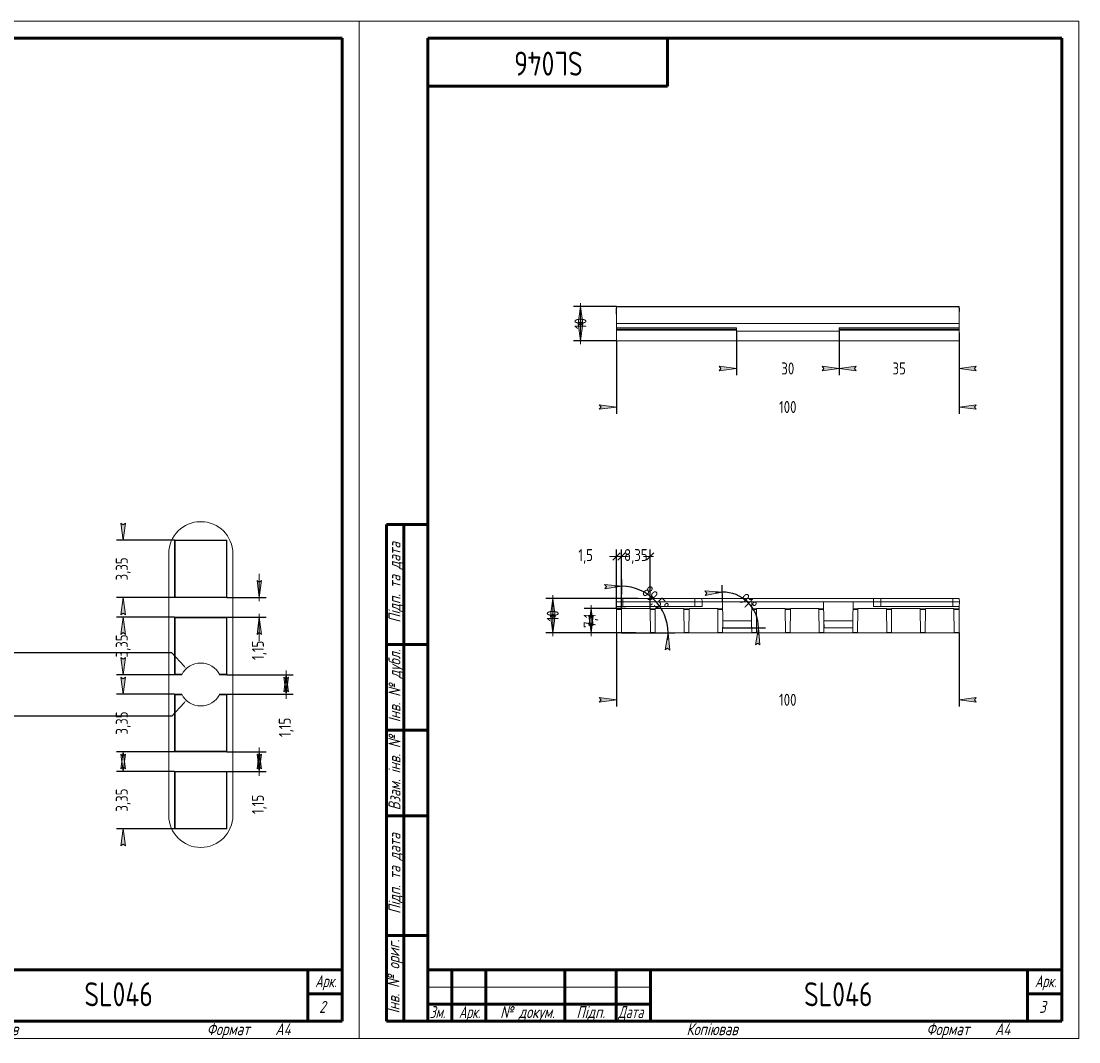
# Model space of a CAD drawing. Header units: millimetres. Extents: x 0 to 630, y -2 to 297.
# Tile 5 of 5: x 321 to 630, y -1 to 297. Entities that reach past the tile are written whole.
import ezdxf

# ---------------------------------------------------------------- set-up
doc = ezdxf.new("R2010")
doc.units = ezdxf.units.MM
doc.linetypes.add('K5LT_BASIC', pattern=[0])
doc.linetypes.add('K5LT_THIN', pattern=[0])
doc.layers.add('Системный слой', color=7, linetype='Continuous')
doc.styles.add('KDIMTEXTSTYLE', font='GOST_AU.SHX', dxfattribs={"width": 0.96, "oblique": 15, "height": 5})
doc.styles.add('KTEXTSTYLE', font='GOST_AU.SHX', dxfattribs={"width": 0.96, "height": 5})
doc.dimstyles.new('KDIMSTYLE (1.00)', dxfattribs={"dimtxt": 5, "dimasz": 1, "dimexe": 2, "dimexo": 0, "dimgap": 1, "dimtad": 1, "dimtxsty": 'KDIMTEXTSTYLE', "dimsah": 1, "dimcen": 0, "dimdle": 1, "dimadec": 0, "dimazin": 0, "dimtfac": 0.667, "dimtmove": 0, "dimatfit": 3, "dimfxl": 1, "dimtvp": 1, "dimtolj": 1, "dimtzin": 0, "dimarcsym": 0})
doc.dimstyles.new('KDIMSTYLE (5.00)', dxfattribs={"dimtxt": 5, "dimasz": 1, "dimexe": 2, "dimexo": 0, "dimgap": 1, "dimtad": 1, "dimlfac": 0.2, "dimtxsty": 'KDIMTEXTSTYLE', "dimsah": 1, "dimcen": 0, "dimdle": 1, "dimadec": 0, "dimazin": 0, "dimtfac": 0.667, "dimtmove": 0, "dimatfit": 3, "dimfxl": 1, "dimtvp": 1, "dimtolj": 1, "dimtzin": 0, "dimarcsym": 0})

# ---------------------------------------------------------------- blocks, each defined once
blk = doc.blocks.new('KDIMARROW_02')
at = {"layer": 'Системный слой'}
blk.add_hatch(color=0, dxfattribs=at).paths.add_polyline_path([(4.5, -5.51091059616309e-16), (5, 0.6582624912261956), (0, 0), (5, -0.658262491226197)])
at = {"layer": 'Системный слой', "color": 0, "linetype": 'K5LT_THIN', "lineweight": 18}
for p, q in [((0, 0), (-1, 0)), ((5, 0.6582624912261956), (0, 0)), ((0, 0), (5, -0.658262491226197)), ((0, 0), (7, -8.572527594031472e-16)), ((4.5, -5.51091059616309e-16), (5, 0.6582624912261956)), ((5, -0.658262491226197), (4.5, -5.51091059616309e-16))]:
    blk.add_line(p, q, dxfattribs=at)
blk = doc.blocks.new('KDIMARROW_01')
at = {"layer": 'Системный слой'}
blk.add_hatch(color=0, dxfattribs=at).paths.add_polyline_path([(-5, -0.6582624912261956), (0, 0), (-5, 0.658262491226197), (-4.5, 5.51091059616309e-16)])
at = {"layer": 'Системный слой', "color": 0, "linetype": 'K5LT_THIN', "lineweight": 18}
for p, q in [((-4.5, 5.51091059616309e-16), (-5, 0.658262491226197)), ((-5, 0.658262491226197), (0, 0)), ((0, 0), (-5, -0.6582624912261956)), ((-5, -0.6582624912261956), (-4.5, 5.51091059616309e-16)), ((0, 0), (-1, 0))]:
    blk.add_line(p, q, dxfattribs=at)
blk = doc.blocks.new('KDIMARROW_03')
at = {"layer": 'Системный слой', "color": 0, "linetype": 'K5LT_THIN', "lineweight": 18}
for p, q in [((-1.060500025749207, -1.060500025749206), (1.060500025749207, 1.060500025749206)), ((0, 0), (-1, 0)), ((0, 0), (2, -2.449293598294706e-16))]:
    blk.add_line(p, q, dxfattribs=at)
blk = doc.blocks.new('U5')
at = {"color": 0, "linetype": 'K5LT_THIN', "lineweight": 18}
for p, q in [((210, 0), (210, 297)), ((210, 297), (420, 297)), ((420, 297), (420, 0)), ((230, 15), (295, 15)), ((420, 0), (210, 0))]:
    blk.add_line(p, q, dxfattribs=at)
at = {"color": 0, "linetype": 'K5LT_BASIC', "lineweight": 60}
for p, q in [((230, 5), (230, 292)), ((230, 292), (415, 292)), ((300, 292), (300, 278)), ((415, 292), (415, 5)), ((300, 278), (230, 278)), ((218, 5.000000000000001), (218, 150)), ((230, 150), (218, 150)), ((223, 5.000000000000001), (223, 150)), ((230, 115), (218, 115)), ((230, 90), (218, 90)), ((230, 65), (218, 65)), ((230, 30), (218, 30)), ((230, 20), (415, 20)), ((230, 5), (230, 20)), ((237, 5), (237, 20)), ((247, 5), (247, 20)), ((270, 5), (270, 20)), ((285, 5), (285, 20)), ((295, 5), (295, 20)), ((405, 5), (405, 20)), ((405, 13), (415, 13)), ((230, 10), (237, 10)), ((237, 10), (247, 10)), ((247, 10), (270, 10)), ((270, 10), (285, 10)), ((285, 10), (295, 10)), ((230, 5), (218, 5.000000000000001)), ((415, 5), (230, 5))]:
    blk.add_line(p, q, dxfattribs=at)
at = {"color": 7, "char_height": 2.5, "attachment_point": 1, "style": 'KTEXTSTYLE'}
for s, insert, rotation in [('\\H3.5;\\W0.965;\\Q15;\\Q0;\\H7.00;SL046', (275.1864585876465, 281.1049299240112), 180), ('{\\H1.4x;\\Q15;\\W0.965;Підп. та дата}', (218.5524654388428, 121.352427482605), 90), ('{\\H1.4x;\\Q15;\\W0.965;Інв. № дубл.}', (218.2751900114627, 92.31354141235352), 90), ('{\\H1.4x;\\Q15;\\W0.965;Взам. інв. №}', (218.5524654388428, 66.5839376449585), 90), ('{\\H1.4x;\\Q15;\\W0.965;Підп. та дата}', (218.5524654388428, 36.35242748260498), 90), ('{\\H1.4x;\\Q15;\\W0.965;Інв. № ориг.}', (218.1931043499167, 7.313541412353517), 90)]:
    blk.add_mtext(s, dxfattribs=dict(at, insert=insert, rotation=rotation))
for s, insert in [('\\H3.5;\\W0.965;\\Q15;\\Q0;\\H7.00;SL046', (339.8135414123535, 16.39507007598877)), ('{\\H1.4x;\\Q15;\\W0.862;Арк.}', (407.1278595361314, 18.44753503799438)), ('{\\H1.4x;\\Q15;\\W0.856;Зм.}', (230.5716927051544, 9.447534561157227)), ('{\\H1.4x;\\Q15;\\W0.862;Арк.}', (238.8866252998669, 9.447534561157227)), ('\\H3.5;\\W0.965;\\Q15;\\Q15;№ докум.', (251.137969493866, 9.447534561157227)), ('{\\H1.4x;\\Q15;\\W0.965;Підп.}', (273.3791151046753, 9.447534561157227)), ('\\H3.5;\\W0.965;\\Q15;\\Q15;\\W0.862;Дата', (285.5678310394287, 9.447534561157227)), ('\\H3.5;\\W0.965;\\Q15;\\Q15;2', (408.2980523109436, 10.94753456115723)), ('{\\H1.4x;\\Q15;\\W0.965;Копіював}', (305.5, 4.447534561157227)), ('\\H3.5;\\W0.965;\\Q15;\\Q15;Формат', (375.5, 4.447534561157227)), ('\\H3.5;\\W0.965;\\Q15;\\Q15;A4', (395.5, 4.447534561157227))]:
    blk.add_mtext(s, dxfattribs=dict(at, insert=insert))
blk = doc.blocks.new('U6')
at = {"color": 0, "linetype": 'K5LT_THIN', "lineweight": 18}
for p, q in [((420, 0), (420, 297)), ((420, 297), (630, 297)), ((630, 297), (630, 0)), ((440, 15), (505, 15)), ((630, 0), (420, 0))]:
    blk.add_line(p, q, dxfattribs=at)
at = {"color": 0, "linetype": 'K5LT_BASIC', "lineweight": 60}
for p, q in [((440, 5), (440, 292)), ((440, 292), (625, 292)), ((510, 292), (510, 278)), ((625, 292), (625, 5)), ((510, 278), (440, 278)), ((428, 5.000000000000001), (428, 150)), ((440, 150), (428, 150)), ((433, 5.000000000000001), (433, 150)), ((440, 115), (428, 115)), ((440, 90), (428, 90)), ((440, 65), (428, 65)), ((440, 30), (428, 30)), ((440, 20), (625, 20)), ((440, 5), (440, 20)), ((447, 5), (447, 20)), ((457, 5), (457, 20)), ((480, 5), (480, 20)), ((495, 5), (495, 20)), ((505, 5), (505, 20)), ((615, 5), (615, 20)), ((615, 13), (625, 13)), ((440, 10), (447, 10)), ((447, 10), (457, 10)), ((457, 10), (480, 10)), ((480, 10), (495, 10)), ((495, 10), (505, 10)), ((440, 5), (428, 5.000000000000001)), ((625, 5), (440, 5))]:
    blk.add_line(p, q, dxfattribs=at)
at = {"color": 7, "char_height": 2.5, "attachment_point": 1, "style": 'KTEXTSTYLE'}
for s, insert, rotation in [('\\H3.5;\\W0.965;\\Q15;\\Q0;\\H7.00;SL046', (485.1864585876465, 281.1049299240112), 180), ('{\\H1.4x;\\Q15;\\W0.965;Підп. та дата}', (428.5524654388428, 121.352427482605), 90), ('{\\H1.4x;\\Q15;\\W0.965;Інв. № дубл.}', (428.5524654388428, 92.31354141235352), 90), ('{\\H1.4x;\\Q15;\\W0.965;Взам. інв. №}', (428.5524654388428, 66.5839376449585), 90), ('{\\H1.4x;\\Q15;\\W0.965;Підп. та дата}', (428.5524654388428, 36.35242748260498), 90), ('{\\H1.4x;\\Q15;\\W0.965;Інв. № ориг.}', (428.2601742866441, 7.313541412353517), 90)]:
    blk.add_mtext(s, dxfattribs=dict(at, insert=insert, rotation=rotation))
for s, insert in [('\\H3.5;\\W0.965;\\Q15;\\Q0;\\H7.00;SL046', (549.8135414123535, 16.39507007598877)), ('{\\H1.4x;\\Q15;\\W0.862;Арк.}', (617.1597792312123, 18.44753503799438)), ('{\\H1.4x;\\Q15;\\W0.856;Зм.}', (440.5716927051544, 9.447534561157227)), ('{\\H1.4x;\\Q15;\\W0.862;Арк.}', (449.0668816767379, 9.447534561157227)), ('\\H3.5;\\W0.965;\\Q15;\\Q15;№ докум.', (461.137969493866, 9.447534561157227)), ('{\\H1.4x;\\Q15;\\W0.965;Підп.}', (483.3791151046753, 9.447534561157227)), ('\\H3.5;\\W0.965;\\Q15;\\Q15;\\W0.862;Дата', (495.5678310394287, 9.447534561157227)), ('\\H3.5;\\W0.965;\\Q15;\\Q15;3', (618.4369583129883, 10.94753456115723)), ('{\\H1.4x;\\Q15;\\W0.965;Копіював}', (515.5, 4.447534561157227)), ('\\H3.5;\\W0.965;\\Q15;\\Q15;Формат', (585.5, 4.447534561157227)), ('\\H3.5;\\W0.965;\\Q15;\\Q15;A4', (605.5, 4.447534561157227))]:
    blk.add_mtext(s, dxfattribs=dict(at, insert=insert))

msp = doc.modelspace()

# ---------------------------------------------------------------- linework, layer by layer
at = {"layer": 'Системный слой', "color": 7, "linetype": 'K5LT_THIN', "lineweight": 18}
for p, q in [((495.0524360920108, 213.7092762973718), (495.005269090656, 212.8092762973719)), ((495.0524360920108, 213.7092762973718), (495.1142064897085, 213.7092762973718)), ((495.0670394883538, 212.8092762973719), (495.1063453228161, 213.5592762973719)), ((495.1063453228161, 213.5592762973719), (495.1142064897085, 213.7092762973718)), ((595.0277336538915, 213.5592762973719), (495.1063453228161, 213.5592762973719)), ((495.1142064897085, 213.7092762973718), (595.019872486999, 213.7092762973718)), ((595.019872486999, 213.7092762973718), (595.0277336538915, 213.5592762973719)), ((595.0198724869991, 213.7092762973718), (595.0816428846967, 213.7092762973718)), ((595.0670394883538, 212.8092762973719), (595.0277336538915, 213.5592762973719)), ((595.1288098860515, 212.8092762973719), (595.0816428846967, 213.7092762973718)), ((495.005269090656, 212.8092762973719), (495.0297061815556, 211.4092762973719)), ((495.005269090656, 212.8092762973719), (495.0670394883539, 212.8092762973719)), ((495.0297061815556, 211.4092762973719), (495.0670394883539, 211.4092762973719)), ((495.0670394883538, 208.7092762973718), (495.0670394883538, 212.8092762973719)), ((595.0670394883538, 208.7092762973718), (595.0670394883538, 212.8092762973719)), ((595.0670394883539, 212.8092762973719), (595.1288098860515, 212.8092762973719)), ((595.0670394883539, 211.4092762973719), (595.1043727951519, 211.4092762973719)), ((595.1043727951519, 211.4092762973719), (595.1288098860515, 212.8092762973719)), ((495.0670394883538, 208.7092762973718), (595.0670394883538, 208.7092762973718)), ((495.0670394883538, 208.7092762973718), (495.0670394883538, 207.4424543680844)), ((495.0670394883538, 207.4424543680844), (530.0670394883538, 207.4424543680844)), ((495.0670394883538, 207.4424543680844), (495.0670394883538, 207.04949702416)), ((495.0670394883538, 207.04949702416), (530.0670394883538, 207.04949702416)), ((495.0670394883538, 206.7727115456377), (495.0670394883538, 207.04949702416)), ((530.0670394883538, 207.4424543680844), (530.0670394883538, 207.04949702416)), ((530.0670394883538, 207.04949702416), (530.0670394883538, 206.7727115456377)), ((560.0670394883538, 207.4424543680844), (595.0670394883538, 207.4424543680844)), ((560.0670394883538, 207.4424543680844), (560.0670394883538, 207.04949702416)), ((560.0670394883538, 207.04949702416), (560.0670394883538, 206.7727115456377)), ((560.0670394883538, 207.04949702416), (595.0670394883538, 207.04949702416)), ((595.0670394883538, 208.7092762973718), (595.0670394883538, 207.4424543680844)), ((595.0670394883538, 207.4424543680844), (595.0670394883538, 207.04949702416)), ((595.0670394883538, 207.04949702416), (595.0670394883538, 206.7727115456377)), ((530.0670394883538, 206.7727115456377), (495.0670394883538, 206.7727115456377)), ((495.0670394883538, 203.7092762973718), (495.0670394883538, 206.7727115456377)), ((495.0670394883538, 203.7092762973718), (595.0670394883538, 203.7092762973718)), ((530.0670394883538, 206.4762635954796), (530.0670394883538, 206.7727115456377)), ((560.0670394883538, 206.4762635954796), (530.0670394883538, 206.4762635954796)), ((595.0670394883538, 206.7727115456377), (560.0670394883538, 206.7727115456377)), ((560.0670394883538, 206.4762635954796), (560.0670394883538, 206.7727115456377)), ((595.0670394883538, 203.7092762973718), (595.0670394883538, 206.7727115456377)), ((372.6586749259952, 150.8232287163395), (374.8947502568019, 150.8232287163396)), ((381.4163531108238, 145.4628692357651), (366.1370720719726, 145.4628692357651)), ((366.1370720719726, 145.4628692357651), (366.1370720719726, 128.6835881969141)), ((366.2767125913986, 145.3232287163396), (366.1370720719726, 145.4628692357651)), ((366.2767125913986, 145.3232287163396), (366.2767125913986, 128.8232287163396)), ((381.2767125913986, 145.3232287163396), (366.2767125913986, 145.3232287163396)), ((381.2767125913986, 145.3232287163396), (381.4163531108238, 145.4628692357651)), ((381.2767125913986, 128.8232287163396), (381.2767125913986, 145.3232287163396)), ((381.4163531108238, 128.6835881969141), (381.4163531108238, 145.4628692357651)), ((366.2767125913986, 128.8232287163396), (366.1370720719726, 128.6835881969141)), ((366.1370720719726, 128.6835881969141), (381.4163531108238, 128.6835881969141)), ((366.2767125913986, 128.8232287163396), (381.2767125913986, 128.8232287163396)), ((381.2767125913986, 128.8232287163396), (381.4163531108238, 128.6835881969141)), ((495.0524360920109, 128.3987586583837), (495.0052690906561, 127.4987586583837)), ((495.0052690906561, 127.4987586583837), (495.0297061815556, 126.0987586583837)), ((495.0052690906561, 127.4987586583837), (496.931292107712, 127.4987586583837)), ((495.0524360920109, 128.3987586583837), (496.9178959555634, 128.3987586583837)), ((496.931292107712, 127.4987586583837), (496.9178959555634, 128.3987586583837)), ((496.9178959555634, 128.3987586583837), (517.9056893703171, 128.3987586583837)), ((496.9243515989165, 126.0987586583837), (496.931292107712, 127.4987586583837)), ((496.931292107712, 127.4987586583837), (517.9190855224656, 127.4987586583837)), ((517.9190855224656, 127.4987586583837), (517.9056893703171, 128.3987586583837)), ((517.9056893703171, 128.3987586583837), (520.019872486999, 128.3987586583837)), ((517.9121450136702, 126.0987586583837), (517.9190855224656, 127.4987586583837)), ((517.9190855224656, 127.4987586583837), (520.0670394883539, 127.4987586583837)), ((520.0670394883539, 127.4987586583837), (520.019872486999, 128.3987586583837)), ((520.019872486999, 128.3987586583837), (570.1142064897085, 128.3987586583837)), ((520.0426023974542, 126.0987586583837), (520.0670394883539, 127.4987586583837)), ((525.9843980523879, 127.4987586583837), (520.0670394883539, 127.4987586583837)), ((534.5996809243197, 127.4987586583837), (525.9843980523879, 127.4987586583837)), ((526.0821293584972, 121.8997358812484), (525.9843980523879, 127.4987586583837)), ((534.5019496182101, 121.8997358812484), (534.5996809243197, 127.4987586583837)), ((555.5343980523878, 127.4987586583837), (534.5996809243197, 127.4987586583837)), ((564.1496809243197, 127.4987586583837), (555.5343980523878, 127.4987586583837)), ((555.6321293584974, 121.8997358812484), (555.5343980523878, 127.4987586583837)), ((564.0519496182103, 121.8997358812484), (564.1496809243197, 127.4987586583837)), ((570.0670394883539, 127.4987586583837), (564.1496809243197, 127.4987586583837)), ((570.0670394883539, 127.4987586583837), (570.1142064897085, 128.3987586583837)), ((570.0914765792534, 126.0987586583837), (570.0670394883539, 127.4987586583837)), ((570.0670394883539, 127.4987586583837), (572.214993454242, 127.4987586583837)), ((570.1142064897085, 128.3987586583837), (572.2283896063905, 128.3987586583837)), ((572.214993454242, 127.4987586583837), (572.2283896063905, 128.3987586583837)), ((572.214993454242, 127.4987586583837), (593.2027868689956, 127.4987586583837)), ((572.2219339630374, 126.0987586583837), (572.214993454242, 127.4987586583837)), ((572.2283896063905, 128.3987586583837), (593.2161830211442, 128.3987586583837)), ((593.2027868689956, 127.4987586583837), (593.2161830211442, 128.3987586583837)), ((593.2027868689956, 127.4987586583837), (595.1288098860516, 127.4987586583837)), ((593.2097273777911, 126.0987586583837), (593.2027868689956, 127.4987586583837)), ((593.2161830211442, 128.3987586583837), (595.0816428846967, 128.3987586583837)), ((595.1288098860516, 127.4987586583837), (595.0816428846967, 128.3987586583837)), ((595.1043727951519, 126.0987586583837), (595.1288098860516, 127.4987586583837)), ((495.0297061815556, 126.0987586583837), (496.9243515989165, 126.0987586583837)), ((495.0670394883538, 125.4630987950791), (495.0670394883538, 126.0987586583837)), ((495.0670394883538, 125.4630987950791), (496.5666324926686, 125.4630987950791)), ((495.0670394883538, 125.2730971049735), (495.0670394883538, 125.4630987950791)), ((496.5649743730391, 125.2730971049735), (495.0670394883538, 125.2730971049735)), ((495.0670394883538, 118.5035212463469), (495.0670394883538, 125.2730971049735)), ((496.5058971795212, 118.5035212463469), (496.5649743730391, 125.2730971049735)), ((496.5666324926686, 125.4630987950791), (496.5649743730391, 125.2730971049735)), ((496.5670394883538, 125.5097358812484), (496.5666324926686, 125.4630987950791)), ((504.9170394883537, 125.5097358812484), (496.5670394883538, 125.5097358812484)), ((496.9243515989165, 126.0987586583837), (517.9121450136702, 126.0987586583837)), ((504.9170394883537, 125.5097358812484), (504.9174464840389, 125.4630987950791)), ((504.9174464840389, 125.4630987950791), (506.4166324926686, 125.4630987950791)), ((504.9191046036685, 125.2730971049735), (504.9174464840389, 125.4630987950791)), ((506.4149743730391, 125.2730971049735), (504.9191046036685, 125.2730971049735)), ((504.9781817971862, 118.5035212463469), (504.9191046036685, 125.2730971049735)), ((506.3558971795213, 118.5035212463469), (506.4149743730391, 125.2730971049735)), ((506.4166324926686, 125.4630987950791), (506.4149743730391, 125.2730971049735)), ((506.4170394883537, 125.5097358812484), (506.4166324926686, 125.4630987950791)), ((514.7670394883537, 125.5097358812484), (506.4170394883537, 125.5097358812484)), ((514.7670394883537, 125.5097358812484), (514.7674464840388, 125.4630987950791)), ((514.7674464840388, 125.4630987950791), (516.2666324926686, 125.4630987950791)), ((514.7691046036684, 125.2730971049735), (514.7674464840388, 125.4630987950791)), ((516.264974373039, 125.2730971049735), (514.7691046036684, 125.2730971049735)), ((514.8281817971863, 118.5035212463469), (514.7691046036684, 125.2730971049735)), ((516.2058971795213, 118.5035212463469), (516.264974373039, 125.2730971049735)), ((516.2666324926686, 125.4630987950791), (516.264974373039, 125.2730971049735)), ((516.2670394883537, 125.5097358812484), (516.2666324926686, 125.4630987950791)), ((524.6170394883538, 125.5097358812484), (516.2670394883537, 125.5097358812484)), ((517.9121450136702, 126.0987586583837), (520.0426023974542, 126.0987586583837)), ((524.6170394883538, 125.5097358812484), (524.617446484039, 125.4630987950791)), ((524.617446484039, 125.4630987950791), (526.0199306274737, 125.4630987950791)), ((524.6191046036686, 125.2730971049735), (524.617446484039, 125.4630987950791)), ((526.0232471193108, 125.2730971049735), (524.6191046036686, 125.2730971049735)), ((524.6781817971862, 118.5035212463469), (524.6191046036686, 125.2730971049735)), ((535.964974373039, 125.2730971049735), (534.5608318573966, 125.2730971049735)), ((534.5641483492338, 125.4630987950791), (535.9666324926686, 125.4630987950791)), ((535.9058971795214, 118.5035212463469), (535.964974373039, 125.2730971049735)), ((535.9666324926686, 125.4630987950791), (535.964974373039, 125.2730971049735)), ((535.9670394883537, 125.5097358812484), (535.9666324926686, 125.4630987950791)), ((544.3170394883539, 125.5097358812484), (535.9670394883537, 125.5097358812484)), ((544.3170394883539, 125.5097358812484), (544.317446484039, 125.4630987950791)), ((544.317446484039, 125.4630987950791), (545.8166324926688, 125.4630987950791)), ((544.3191046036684, 125.2730971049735), (544.317446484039, 125.4630987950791)), ((545.8149743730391, 125.2730971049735), (544.3191046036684, 125.2730971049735)), ((544.3781817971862, 118.5035212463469), (544.3191046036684, 125.2730971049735)), ((545.7558971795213, 118.5035212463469), (545.8149743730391, 125.2730971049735)), ((545.8166324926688, 125.4630987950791), (545.8149743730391, 125.2730971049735)), ((545.8170394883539, 125.5097358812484), (545.8166324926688, 125.4630987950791)), ((554.1670394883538, 125.5097358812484), (545.8170394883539, 125.5097358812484)), ((554.1670394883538, 125.5097358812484), (554.1674464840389, 125.4630987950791)), ((554.1674464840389, 125.4630987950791), (555.5699306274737, 125.4630987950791)), ((554.1691046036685, 125.2730971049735), (554.1674464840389, 125.4630987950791)), ((555.573247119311, 125.2730971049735), (554.1691046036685, 125.2730971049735)), ((554.2281817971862, 118.5035212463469), (554.1691046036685, 125.2730971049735)), ((565.514974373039, 125.2730971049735), (564.1108318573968, 125.2730971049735)), ((564.114148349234, 125.4630987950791), (565.5166324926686, 125.4630987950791)), ((565.4558971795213, 118.5035212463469), (565.514974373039, 125.2730971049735)), ((565.5166324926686, 125.4630987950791), (565.514974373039, 125.2730971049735)), ((565.5170394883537, 125.5097358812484), (565.5166324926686, 125.4630987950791)), ((573.8670394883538, 125.5097358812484), (565.5170394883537, 125.5097358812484)), ((570.0914765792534, 126.0987586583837), (572.2219339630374, 126.0987586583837)), ((572.2219339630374, 126.0987586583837), (593.2097273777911, 126.0987586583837)), ((573.8670394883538, 125.5097358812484), (573.867446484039, 125.4630987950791)), ((573.867446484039, 125.4630987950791), (575.3666324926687, 125.4630987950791)), ((573.8691046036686, 125.2730971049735), (573.867446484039, 125.4630987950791)), ((575.3649743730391, 125.2730971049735), (573.8691046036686, 125.2730971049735)), ((573.9281817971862, 118.5035212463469), (573.8691046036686, 125.2730971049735)), ((575.3058971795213, 118.5035212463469), (575.3649743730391, 125.2730971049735)), ((575.3666324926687, 125.4630987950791), (575.3649743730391, 125.2730971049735)), ((575.3670394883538, 125.5097358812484), (575.3666324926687, 125.4630987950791)), ((583.7170394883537, 125.5097358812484), (575.3670394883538, 125.5097358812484)), ((583.7170394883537, 125.5097358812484), (583.7174464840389, 125.4630987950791)), ((583.7174464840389, 125.4630987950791), (585.2166324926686, 125.4630987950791)), ((583.7191046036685, 125.2730971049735), (583.7174464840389, 125.4630987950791)), ((585.214974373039, 125.2730971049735), (583.7191046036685, 125.2730971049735)), ((583.7781817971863, 118.5035212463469), (583.7191046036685, 125.2730971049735)), ((585.1558971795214, 118.5035212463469), (585.214974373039, 125.2730971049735)), ((585.2166324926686, 125.4630987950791), (585.214974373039, 125.2730971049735)), ((585.2170394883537, 125.5097358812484), (585.2166324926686, 125.4630987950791)), ((593.5670394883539, 125.5097358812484), (585.2170394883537, 125.5097358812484)), ((593.2097273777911, 126.0987586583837), (595.1043727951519, 126.0987586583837)), ((593.5670394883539, 125.5097358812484), (593.5674464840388, 125.4630987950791)), ((593.5674464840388, 125.4630987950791), (595.0670394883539, 125.4630987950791)), ((593.5691046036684, 125.2730971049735), (593.5674464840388, 125.4630987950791)), ((595.0670394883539, 125.2730971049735), (593.5691046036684, 125.2730971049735)), ((593.6281817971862, 118.5035212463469), (593.5691046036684, 125.2730971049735)), ((595.0670394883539, 125.4630987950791), (595.0670394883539, 126.0987586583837)), ((595.0670394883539, 125.4630987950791), (595.0670394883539, 125.2730971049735)), ((595.0670394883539, 118.5035212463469), (595.0670394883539, 125.2730971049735)), ((366.1370720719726, 122.9628692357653), (366.1370720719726, 106.1835881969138)), ((381.4163531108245, 122.9628692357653), (366.1370720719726, 122.9628692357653)), ((366.2767125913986, 122.8232287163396), (366.1370720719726, 122.9628692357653)), ((381.2767125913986, 122.8232287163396), (366.2767125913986, 122.8232287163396)), ((366.2767125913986, 122.8232287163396), (366.2767125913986, 106.3232287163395)), ((381.2767125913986, 122.8232287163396), (381.4163531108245, 122.9628692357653)), ((381.2767125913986, 106.3232287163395), (381.2767125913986, 122.8232287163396)), ((381.4163531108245, 106.1835881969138), (381.4163531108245, 122.9628692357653)), ((526.0558971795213, 118.5035212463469), (526.0844001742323, 121.7696409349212)), ((526.0821293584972, 121.8997358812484), (526.1170394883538, 119.8997358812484)), ((534.5019496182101, 121.8997358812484), (526.0821293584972, 121.8997358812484)), ((534.4670394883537, 119.8997358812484), (534.5019496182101, 121.8997358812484)), ((534.5281817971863, 118.5035212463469), (534.4996788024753, 121.7696409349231)), ((555.6058971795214, 118.5035212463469), (555.6344001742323, 121.7696409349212)), ((555.6321293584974, 121.8997358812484), (555.6670394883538, 119.8997358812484)), ((564.0519496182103, 121.8997358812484), (555.6321293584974, 121.8997358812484)), ((564.0170394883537, 119.8997358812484), (564.0519496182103, 121.8997358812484)), ((564.0781817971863, 118.5035212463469), (564.0496788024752, 121.769640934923)), ((495.0670394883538, 118.5035212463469), (496.5058971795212, 118.5035212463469)), ((495.0670394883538, 118.3987586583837), (495.0670394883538, 118.5035212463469)), ((496.5049829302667, 118.3987586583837), (495.0670394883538, 118.3987586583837)), ((496.5058971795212, 118.5035212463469), (496.5049829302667, 118.3987586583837)), ((504.9790960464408, 118.3987586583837), (496.5049829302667, 118.3987586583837)), ((504.9781817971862, 118.5035212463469), (506.3558971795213, 118.5035212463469)), ((504.9790960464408, 118.3987586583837), (504.9781817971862, 118.5035212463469)), ((506.3549829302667, 118.3987586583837), (504.9790960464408, 118.3987586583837)), ((506.3558971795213, 118.5035212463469), (506.3549829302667, 118.3987586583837)), ((514.8290960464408, 118.3987586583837), (506.3549829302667, 118.3987586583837)), ((514.8281817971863, 118.5035212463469), (516.2058971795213, 118.5035212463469)), ((514.8290960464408, 118.3987586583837), (514.8281817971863, 118.5035212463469)), ((516.2049829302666, 118.3987586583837), (514.8290960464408, 118.3987586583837)), ((516.2058971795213, 118.5035212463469), (516.2049829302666, 118.3987586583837)), ((524.6790960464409, 118.3987586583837), (516.2049829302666, 118.3987586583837)), ((524.6781817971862, 118.5035212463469), (526.0558971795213, 118.5035212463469)), ((524.6790960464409, 118.3987586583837), (524.6781817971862, 118.5035212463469)), ((526.0549829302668, 118.3987586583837), (524.6790960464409, 118.3987586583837)), ((526.0558971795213, 118.5035212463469), (526.0549829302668, 118.3987586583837)), ((534.5290960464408, 118.3987586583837), (526.0549829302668, 118.3987586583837)), ((534.4670394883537, 119.8997358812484), (526.1170394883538, 119.8997358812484)), ((534.5281817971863, 118.5035212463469), (535.9058971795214, 118.5035212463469)), ((534.5290960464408, 118.3987586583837), (534.5281817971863, 118.5035212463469)), ((535.9049829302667, 118.3987586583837), (534.5290960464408, 118.3987586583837)), ((535.9058971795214, 118.5035212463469), (535.9049829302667, 118.3987586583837)), ((544.3790960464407, 118.3987586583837), (535.9049829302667, 118.3987586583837)), ((544.3781817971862, 118.5035212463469), (545.7558971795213, 118.5035212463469)), ((544.3790960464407, 118.3987586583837), (544.3781817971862, 118.5035212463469)), ((545.7549829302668, 118.3987586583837), (544.3790960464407, 118.3987586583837)), ((545.7558971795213, 118.5035212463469), (545.7549829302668, 118.3987586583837)), ((554.2290960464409, 118.3987586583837), (545.7549829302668, 118.3987586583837)), ((554.2281817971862, 118.5035212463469), (555.6058971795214, 118.5035212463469)), ((554.2290960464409, 118.3987586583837), (554.2281817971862, 118.5035212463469)), ((555.6049829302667, 118.3987586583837), (554.2290960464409, 118.3987586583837)), ((555.6058971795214, 118.5035212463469), (555.6049829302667, 118.3987586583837)), ((564.0790960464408, 118.3987586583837), (555.6049829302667, 118.3987586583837)), ((564.0170394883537, 119.8997358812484), (555.6670394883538, 119.8997358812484)), ((564.0781817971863, 118.5035212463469), (565.4558971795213, 118.5035212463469)), ((564.0790960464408, 118.3987586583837), (564.0781817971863, 118.5035212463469)), ((565.4549829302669, 118.3987586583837), (564.0790960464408, 118.3987586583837)), ((565.4558971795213, 118.5035212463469), (565.4549829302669, 118.3987586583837)), ((573.9290960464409, 118.3987586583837), (565.4549829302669, 118.3987586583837)), ((573.9281817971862, 118.5035212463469), (575.3058971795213, 118.5035212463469)), ((573.9290960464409, 118.3987586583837), (573.9281817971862, 118.5035212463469)), ((575.3049829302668, 118.3987586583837), (573.9290960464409, 118.3987586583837)), ((575.3058971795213, 118.5035212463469), (575.3049829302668, 118.3987586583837)), ((583.7790960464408, 118.3987586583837), (575.3049829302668, 118.3987586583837)), ((583.7781817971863, 118.5035212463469), (585.1558971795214, 118.5035212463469)), ((583.7790960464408, 118.3987586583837), (583.7781817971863, 118.5035212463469)), ((585.1549829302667, 118.3987586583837), (583.7790960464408, 118.3987586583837)), ((585.1558971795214, 118.5035212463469), (585.1549829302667, 118.3987586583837)), ((593.6290960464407, 118.3987586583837), (585.1549829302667, 118.3987586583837)), ((593.6281817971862, 118.5035212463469), (595.0670394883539, 118.5035212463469)), ((593.6290960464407, 118.3987586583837), (593.6281817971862, 118.5035212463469)), ((595.0670394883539, 118.3987586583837), (593.6290960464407, 118.3987586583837)), ((595.0670394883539, 118.5035212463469), (595.0670394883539, 118.3987586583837)), ((366.2767125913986, 106.3232287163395), (366.1370720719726, 106.1835881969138)), ((366.1370720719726, 106.1835881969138), (368.219659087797, 106.1835881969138)), ((366.2767125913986, 106.3232287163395), (368.2937845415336, 106.3232287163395)), ((379.259640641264, 106.3232287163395), (381.2767125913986, 106.3232287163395)), ((379.3337660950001, 106.1835881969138), (381.4163531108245, 106.1835881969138)), ((381.2767125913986, 106.3232287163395), (381.4163531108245, 106.1835881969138)), ((366.2767125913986, 100.3232287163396), (366.1370720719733, 100.4628692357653)), ((366.1370720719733, 100.4628692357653), (366.1370720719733, 83.68358819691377)), ((368.219659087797, 100.4628692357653), (366.1370720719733, 100.4628692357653)), ((368.2937845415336, 100.3232287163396), (366.2767125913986, 100.3232287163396)), ((366.2767125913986, 100.3232287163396), (366.2767125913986, 83.8232287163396)), ((381.2767125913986, 100.3232287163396), (379.259640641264, 100.3232287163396)), ((381.4163531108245, 100.4628692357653), (379.3337660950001, 100.4628692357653)), ((381.2767125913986, 100.3232287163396), (381.4163531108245, 100.4628692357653)), ((381.2767125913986, 83.8232287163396), (381.2767125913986, 100.3232287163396)), ((381.4163531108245, 83.68358819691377), (381.4163531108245, 100.4628692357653)), ((366.2767125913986, 83.8232287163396), (366.1370720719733, 83.68358819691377)), ((366.1370720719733, 83.68358819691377), (381.4163531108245, 83.68358819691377)), ((366.2767125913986, 83.8232287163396), (381.2767125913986, 83.8232287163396)), ((381.2767125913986, 83.8232287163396), (381.4163531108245, 83.68358819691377)), ((366.2767125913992, 77.8232287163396), (366.1370720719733, 77.96286923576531)), ((366.1370720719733, 77.96286923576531), (366.1370720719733, 61.18358819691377)), ((381.4163531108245, 77.96286923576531), (366.1370720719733, 77.96286923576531)), ((381.2767125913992, 77.8232287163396), (366.2767125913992, 77.8232287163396)), ((366.2767125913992, 77.8232287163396), (366.2767125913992, 61.3232287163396)), ((381.2767125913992, 77.8232287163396), (381.4163531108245, 77.96286923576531)), ((381.2767125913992, 61.3232287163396), (381.2767125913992, 77.8232287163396)), ((381.4163531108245, 61.18358819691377), (381.4163531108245, 77.96286923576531)), ((366.2767125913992, 61.3232287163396), (366.1370720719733, 61.18358819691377)), ((366.1370720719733, 61.18358819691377), (381.4163531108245, 61.18358819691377)), ((366.2767125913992, 61.3232287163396), (381.2767125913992, 61.3232287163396)), ((381.2767125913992, 61.3232287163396), (381.4163531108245, 61.18358819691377))]:
    msp.add_line(p, q, dxfattribs=at)
msp.add_lwpolyline([(364.4230921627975, 141.5366681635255), (364.4230921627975, 65.10978926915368, 0.9999999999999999), (383.1303330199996, 65.10978926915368), (383.1303330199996, 141.5366681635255, 0.9999999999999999)], format="xyb", close=True, dxfattribs=at)
for radius, start, end in [(6.249999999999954, 27.23605434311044, 152.7639456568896), (6.250000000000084, 207.2360543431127, 332.7639456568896)]:
    msp.add_arc((373.7767125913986, 103.3232287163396), radius, start, end, dxfattribs=at)

# ---------------------------------------------------------------- block references
for name in ['U5', 'U6']:
    msp.add_blockref(name, (0, 0))

# ---------------------------------------------------------------- dimensions: what is measured, and where the dimension line sits
at = {"layer": 'Системный слой', "color": 7}
for base, p1, p2, location, text, dimstyle, override in [((484.5648039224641, 203.7092762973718), (495.0524360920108, 213.7092762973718), (495.0670394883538, 203.7092762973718), (484.5648039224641, 208.7092762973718), '\\H5.0;\\W0.965;\\Q15;\\H5.0;\\W0.965;\\Q15;\\Q0;\\H3.50;10\\Q15;\\H5.00;', 'KDIMSTYLE (1.00)', {"dimexo": 0, "dimblk1": 'KDIMARROW_02', "dimblk2": 'KDIMARROW_02', "dimse1": 0, "dimse2": 0, "dimclrt": 7, "dimtolj": 1}), ((351.1370720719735, 128.6835881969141), (366.1370720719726, 145.4628692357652), (366.1370720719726, 128.6835881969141), (351.1370720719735, 137.0732287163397), '\\H5.0;\\W0.965;\\Q15;\\H5.0;\\W0.965;\\Q15;\\Q0;\\H3.50;3,35\\Q15;\\H5.00;', 'KDIMSTYLE (5.00)', {"dimexo": 0, "dimblk1": 'KDIMARROW_01', "dimblk2": 'KDIMARROW_01', "dimse1": 0, "dimse2": 0, "dimclrt": 7, "dimtolj": 1}), ((390.8545017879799, 128.683588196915), (381.4163531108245, 122.9628692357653), (381.4163531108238, 128.6835881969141), (390.8545017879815, 113.3003230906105), '\\H5.0;\\W0.965;\\Q15;\\H5.0;\\W0.965;\\Q15;\\Q0;\\H3.50;1,15\\Q15;\\H5.00;', 'KDIMSTYLE (5.00)', {"dimexo": 0, "dimblk1": 'KDIMARROW_02', "dimblk2": 'KDIMARROW_02', "dimse1": 0, "dimse2": 0, "dimclrt": 7, "dimtolj": 1}), ((476.4832219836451, 118.3987586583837), (501.454309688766, 128.3987586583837), (500.7420394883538, 118.3987586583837), (476.4832219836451, 123.3987586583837), '\\H5.0;\\W0.965;\\Q15;\\H5.0;\\W0.965;\\Q15;\\Q0;\\H3.50;10\\Q15;\\H5.00;', 'KDIMSTYLE (1.00)', {"dimexo": 0, "dimblk1": 'KDIMARROW_02', "dimblk2": 'KDIMARROW_02', "dimse1": 0, "dimse2": 0, "dimclrt": 7, "dimtolj": 1}), ((487.6510874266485, 118.3987586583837), (497.8167343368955, 125.5097358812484), (497.6864055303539, 118.3987586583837), (487.6510874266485, 121.9542472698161), '\\H5.0;\\W0.965;\\Q15;\\H5.0;\\W0.965;\\Q15;\\Q0;\\H3.50;7,1\\Q15;\\H5.00;', 'KDIMSTYLE (1.00)', {"dimexo": 0, "dimblk1": 'KDIMARROW_02', "dimblk2": 'KDIMARROW_02', "dimse1": 0, "dimse2": 0, "dimclrt": 7, "dimtolj": 1}), ((351.1370720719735, 122.9628692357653), (366.1370720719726, 106.1835881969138), (366.1370720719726, 122.9628692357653), (351.1370720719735, 114.5732287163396), '\\H5.0;\\W0.965;\\Q15;\\H5.0;\\W0.965;\\Q15;\\Q0;\\H3.50;3,35\\Q15;\\H5.00;', 'KDIMSTYLE (5.00)', {"dimexo": 0, "dimblk1": 'KDIMARROW_01', "dimblk2": 'KDIMARROW_01', "dimse1": 0, "dimse2": 0, "dimclrt": 7, "dimtolj": 1}), ((398.7104053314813, 100.4628692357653), (381.4163531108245, 106.1835881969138), (381.4163531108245, 100.4628692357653), (398.7104053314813, 90.80032309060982), '\\H5.0;\\W0.965;\\Q15;\\H5.0;\\W0.965;\\Q15;\\Q0;\\H3.50;1,15\\Q15;\\H5.00;', 'KDIMSTYLE (5.00)', {"dimexo": 0, "dimblk1": 'KDIMARROW_02', "dimblk2": 'KDIMARROW_02', "dimse1": 0, "dimse2": 0, "dimclrt": 7, "dimtolj": 1}), ((351.1370720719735, 83.68358819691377), (366.1370720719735, 100.4628692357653), (366.1370720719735, 83.68358819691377), (351.1370720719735, 92.0732287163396), '\\H5.0;\\W0.965;\\Q15;\\H5.0;\\W0.965;\\Q15;\\Q0;\\H3.50;3,35\\Q15;\\H5.00;', 'KDIMSTYLE (5.00)', {"dimexo": 0, "dimblk1": 'KDIMARROW_01', "dimblk2": 'KDIMARROW_01', "dimse1": 0, "dimse2": 0, "dimclrt": 7, "dimtolj": 1}), ((390.854501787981, 77.96286923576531), (381.4163531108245, 83.68358819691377), (381.4163531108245, 77.96286923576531), (390.854501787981, 68.30032309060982), '\\H5.0;\\W0.965;\\Q15;\\H5.0;\\W0.965;\\Q15;\\Q0;\\H3.50;1,15\\Q15;\\H5.00;', 'KDIMSTYLE (5.00)', {"dimexo": 0, "dimblk1": 'KDIMARROW_02', "dimblk2": 'KDIMARROW_02', "dimse1": 0, "dimse2": 0, "dimclrt": 7, "dimtolj": 1}), ((351.1370720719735, 61.18358819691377), (366.1370720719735, 77.96286923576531), (366.1370720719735, 61.18358819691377), (351.1370720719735, 69.5732287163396), '\\H5.0;\\W0.965;\\Q15;\\H5.0;\\W0.965;\\Q15;\\Q0;\\H3.50;3,35\\Q15;\\H5.00;', 'KDIMSTYLE (5.00)', {"dimexo": 0, "dimblk1": 'KDIMARROW_01', "dimblk2": 'KDIMARROW_01', "dimse1": 0, "dimse2": 0, "dimclrt": 7, "dimtolj": 1})]:
    msp.add_linear_dim(base=base, p1=p1, p2=p2, angle=90, location=location, text=text, dimstyle=dimstyle, override=override, dxfattribs=at).render()
for base, p1, p2, location, text, override in [((495.0670394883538, 184.3454186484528), (595.0670394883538, 203.7092762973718), (495.0670394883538, 203.7092762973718), (545.0670394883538, 184.3454186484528), '\\H5.0;\\W0.965;\\Q15;\\H5.0;\\W0.965;\\Q15;\\Q0;\\H3.50;100\\Q15;\\H5.00;', {"dimexo": 0, "dimblk1": 'KDIMARROW_01', "dimblk2": 'KDIMARROW_01', "dimse1": 0, "dimse2": 0, "dimclrt": 7, "dimtolj": 1}), ((530.0670394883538, 195.6004385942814), (560.0670394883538, 206.4762635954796), (530.0670394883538, 206.4762635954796), (545.0670394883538, 195.6004385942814), '\\H5.0;\\W0.965;\\Q15;\\H5.0;\\W0.965;\\Q15;\\Q0;\\H3.50;30\\Q15;\\H5.00;', {"dimexo": 0, "dimblk1": 'KDIMARROW_01', "dimblk2": 'KDIMARROW_01', "dimse1": 0, "dimse2": 0, "dimclrt": 7, "dimtolj": 1}), ((560.0670394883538, 195.6004385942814), (595.0670394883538, 205.9988022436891), (560.0670394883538, 206.4762635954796), (577.5670394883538, 195.6004385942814), '\\H5.0;\\W0.965;\\Q15;\\H5.0;\\W0.965;\\Q15;\\Q0;\\H3.50;35\\Q15;\\H5.00;', {"dimexo": 0, "dimblk1": 'KDIMARROW_01', "dimblk2": 'KDIMARROW_01', "dimse1": 0, "dimse2": 0, "dimclrt": 7, "dimtolj": 1}), ((495.0670394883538, 140.7163183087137), (496.5670394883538, 125.5097358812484), (495.0670394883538, 125.5097358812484), (486.0760500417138, 140.7163183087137), '\\H5.0;\\W0.965;\\Q15;\\H5.0;\\W0.965;\\Q15;\\Q0;\\H3.50;1,5\\Q15;\\H5.00;', {"dimexo": 0, "dimblk1": 'KDIMARROW_03', "dimblk2": 'KDIMARROW_03', "dimse1": 0, "dimse2": 0, "dimclrt": 7, "dimtolj": 1}), ((496.5670394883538, 140.7163183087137), (504.9170394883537, 125.5097358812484), (496.5670394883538, 125.5097358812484), (500.7420394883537, 140.7163183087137), '\\H5.0;\\W0.965;\\Q15;\\H5.0;\\W0.965;\\Q15;\\Q0;\\H3.50;8,35\\Q15;\\H2.50;', {"dimexo": 0, "dimblk1": 'KDIMARROW_03', "dimblk2": 'KDIMARROW_03', "dimse1": 0, "dimse2": 0, "dimclrt": 7, "dimtolj": 1}), ((495.0670394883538, 98.86528677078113), (595.0670394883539, 118.3987586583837), (495.0670394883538, 118.3987586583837), (545.0670394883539, 98.86528677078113), '\\H5.0;\\W0.965;\\Q15;\\H5.0;\\W0.965;\\Q15;\\Q0;\\H3.50;100\\Q15;\\H5.00;', {"dimexo": 0, "dimblk1": 'KDIMARROW_01', "dimblk2": 'KDIMARROW_01', "dimse1": 0, "dimse2": 0, "dimclrt": 7, "dimtolj": 1})]:
    msp.add_linear_dim(base=base, p1=p1, p2=p2, location=location, text=text, dimstyle='KDIMSTYLE (1.00)', override=override, dxfattribs=at).render()
for base, line1, line2, location, text in [((496.7600591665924, 132.0181977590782), ((496.5049829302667, 118.3987586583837), (496.5649743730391, 125.2730971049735)), ((496.5049829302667, 118.3987586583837), (504.9790960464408, 118.3987586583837)), (506.1790056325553, 127.9887258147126), '\\H5.0;\\W0.965;\\Q15;\\H5.0;\\W0.965;\\Q15;\\Q0;\\H3.50;89,5\\Q0;°\\Q0;\\Q15;\\H5.00;'), ((526.0394740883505, 130.3064069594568), ((526.1170394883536, 119.8997358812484), (525.9843980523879, 127.4987586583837)), ((526.1170394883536, 119.8997358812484), (534.4670394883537, 119.8997358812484)), (533.4113742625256, 127.3225048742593), '\\H5.0;\\W0.965;\\Q15;\\H5.0;\\W0.965;\\Q15;\\Q0;\\H3.50;91\\Q0;°\\Q0;\\Q15;\\H5.00;')]:
    msp.add_angular_dim_2l(base=base, line1=line1, line2=line2, location=location, text=text, dimstyle='KDIMSTYLE (1.00)', override={"dimblk1": 'KDIMARROW_01', "dimblk2": 'KDIMARROW_01', "dimclrt": 7, "dimtolj": 1}, dxfattribs=at).render()
for radius, location in [(6.250000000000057, (365.2852485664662, 112.6072833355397)), (6.250000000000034, (365.2852485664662, 94.03917409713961))]:
    msp.add_radius_dim(center=(373.7767125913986, 103.3232287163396), radius=radius, location=location, text='\\H5.0;\\W0.965;\\Q15;\\H5.0;\\W0.965;\\Q15;\\Q0;\\H3.50;R1,25\\Q15;\\H5.00;', dimstyle='KDIMSTYLE (5.00)', override={"dimtih": 1, "dimtoh": 1, "dimblk2": 'KDIMARROW_01', "dimclrt": 7, "dimtofl": 0, "dimtmove": 1, "dimtolj": 1}, dxfattribs=at).render()

doc.saveas('drawing.dxf')
